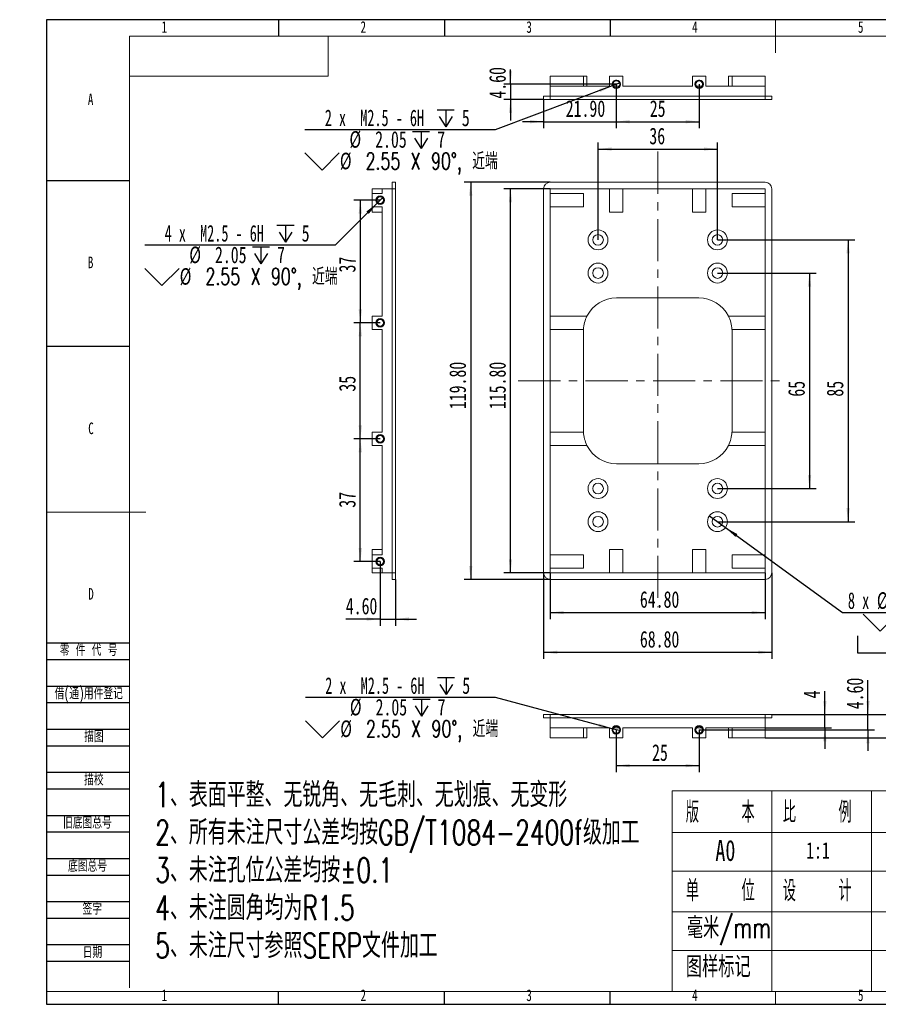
# Model space of a CAD drawing. Header units: millimetres. Extents: x -8 to 916, y -4 to 297.
# Tile 1 of 3: x -8 to 251, y 0 to 297. Entities that reach past the tile are written whole.
import ezdxf

# ---------------------------------------------------------------- set-up
doc = ezdxf.new("R2010")
doc.units = ezdxf.units.MM
doc.linetypes.add('CENTERX2', pattern=[20.32, 12.7, -2.54, 2.54, -2.54])
for name, color, linetype in [('10', 7, 'Continuous'), ('5', 7, 'Continuous'), ('9', 7, 'Continuous')]:
    doc.layers.add(name, color=color, linetype=linetype)
doc.layers.add('中心线层', color=1, linetype='CENTERX2', lineweight=15)
doc.styles.add('SLDTEXTSTYLE0', font='TXT', dxfattribs={"width": 0.7, "bigfont": 'bigfont'})
doc.styles.add('SLDTEXTSTYLE1', font='TXT', dxfattribs={"width": 0.7})
doc.styles.add('SLDTEXTSTYLE2', font='TXT', dxfattribs={"width": 0.614286, "bigfont": 'bigfont'})
doc.styles.add('SLDTEXTSTYLE3', font='TXT', dxfattribs={"width": 0.566667, "bigfont": 'bigfont'})
doc.styles.add('SLDTEXTSTYLE4', font='TXT', dxfattribs={"width": 0.633333})
doc.styles.add('SLDTEXTSTYLE5', font='TXT', dxfattribs={"width": 0.642857})
doc.styles.add('SLDTEXTSTYLE6', font='TXT', dxfattribs={"width": 0.628571})
doc.dimstyles.new('SLDDIMSTYLE0', dxfattribs={"dimtxt": 5, "dimasz": 4.08, "dimexe": 0, "dimexo": 0.0625, "dimgap": 1.25, "dimtad": 2, "dimrnd": 1e-09, "dimzin": 4, "dimdsep": 46, "dimtxsty": 'SLDTEXTSTYLE1', "dimsah": 1, "dimcen": 0.09, "dimadec": 0, "dimazin": 1, "dimtfac": 1, "dimtofl": 0, "dimtmove": 0, "dimatfit": 3, "dimfxl": 0, "dimfrac": 2, "dimtolj": 1, "dimtzin": 12, "dimarcsym": 0})
doc.dimstyles.new('SLDDIMSTYLE1', dxfattribs={"dimtxt": 5, "dimasz": 4.08, "dimexe": 0, "dimexo": 0.0625, "dimgap": 1.25, "dimtad": 2, "dimrnd": 1e-09, "dimzin": 12, "dimdsep": 46, "dimtxsty": 'SLDTEXTSTYLE1', "dimsah": 1, "dimcen": 0.09, "dimadec": 0, "dimazin": 3, "dimtfac": 1, "dimtofl": 0, "dimtmove": 0, "dimatfit": 3, "dimfxl": 0, "dimfrac": 2, "dimtolj": 1, "dimtzin": 12, "dimarcsym": 0})
doc.dimstyles.new('SLDDIMSTYLE2', dxfattribs={"dimtxt": 5, "dimasz": 4.08, "dimexe": 0, "dimexo": 0.0625, "dimgap": 1.25, "dimtad": 0, "dimtih": 1, "dimtoh": 1, "dimrnd": 1e-09, "dimzin": 4, "dimdsep": 46, "dimtxsty": 'SLDTEXTSTYLE1', "dimblk1": 'NONE', "dimsah": 1, "dimcen": 0, "dimadec": 0, "dimazin": 1, "dimtfac": 1, "dimtmove": 0, "dimatfit": 3, "dimldrblk": 'NONE', "dimfxl": 0, "dimfrac": 2, "dimtolj": 1, "dimtzin": 12, "dimarcsym": 0})
doc.dimstyles.new('SLDDIMSTYLE3', dxfattribs={"dimtxt": 5, "dimasz": 4.08, "dimexe": 0, "dimexo": 0.0625, "dimgap": 1.25, "dimtad": 2, "dimrnd": 1e-09, "dimzin": 4, "dimdsep": 46, "dimtxsty": 'SLDTEXTSTYLE1', "dimsah": 1, "dimcen": 0.09, "dimadec": 0, "dimazin": 1, "dimtfac": 1, "dimtmove": 0, "dimatfit": 0, "dimfxl": 0, "dimfrac": 2, "dimtolj": 1, "dimtzin": 12, "dimarcsym": 0})
doc.dimstyles.new('SLDDIMSTYLE4', dxfattribs={"dimtxt": 5, "dimasz": 4.08, "dimexe": 0, "dimexo": 0.0625, "dimgap": 1.25, "dimtad": 0, "dimtih": 1, "dimtoh": 1, "dimdec": 6, "dimrnd": 1e-09, "dimzin": 12, "dimdsep": 46, "dimtxsty": 'SLDTEXTSTYLE1', "dimblk1": 'NONE', "dimsah": 1, "dimcen": 0, "dimadec": 0, "dimazin": 3, "dimtfac": 1, "dimtmove": 0, "dimatfit": 3, "dimldrblk": 'NONE', "dimfxl": 0, "dimfrac": 2, "dimtolj": 1, "dimtzin": 12, "dimarcsym": 0})
doc.dimstyles.new('SLDDIMSTYLE5', dxfattribs={"dimtxt": 5, "dimasz": 4.08, "dimexe": 0, "dimexo": 0.0625, "dimgap": 1.25, "dimtad": 2, "dimrnd": 1e-09, "dimzin": 12, "dimdsep": 46, "dimtxsty": 'SLDTEXTSTYLE1', "dimsah": 1, "dimcen": 0.09, "dimadec": 0, "dimazin": 3, "dimtfac": 1, "dimtmove": 0, "dimatfit": 0, "dimfxl": 0, "dimfrac": 2, "dimtolj": 1, "dimtzin": 12, "dimarcsym": 0})

# ---------------------------------------------------------------- blocks, each defined once
blk = doc.blocks.new('SW_NOTE_0')
at = {"layer": '10', "color": 0, "attachment_point": 1, "style": 'SLDTEXTSTYLE0'}
for s, insert, char_height in [('1\\M+18141\\M+1955C\\M+196CA\\M+195BD\\M+190AE\\M+18141\\M+19DD9锐\\M+18A70\\M+18141\\M+19DD9\\M+196D1\\M+18E68\\M+18141\\M+19DD9划\\M+18DAD\\M+18141\\M+19DD9变\\M+18C60', (0, 9.55), 7.40833), ('2\\M+18141\\M+18F8A\\M+1974C\\M+196A2\\M+1928D\\M+18EDA\\M+190A1\\M+18CF6\\M+18DB7\\M+18BCF\\M+188C2GB/T1084-2400f级\\M+189C1\\M+18D48', (0, -1.83), 7.40833), ('3\\M+18141\\M+196A2\\M+1928D\\M+18D45\\M+188CA\\M+18CF6\\M+18DB7\\M+18BCF\\M+188C2\\M+1817D0.1', (0, -13.21), 7.4083), ('4\\M+18141\\M+196A2\\M+1928D圆\\M+18A70\\M+18BCF为R1.5', (0, -24.58), 7.4083), ('5\\M+18141\\M+196A2\\M+1928D\\M+18EDA\\M+190A1\\M+18E51\\M+18FC6SERP\\M+195B6\\M+18C8F\\M+189C1\\M+18D48', (0, -35.96), 7.4083)]:
    blk.add_mtext(s, dxfattribs=dict(at, insert=insert, char_height=char_height))
blk = doc.blocks.new('_D')
at = {"layer": '10'}
for p, q in [((151.93, 130.18), (151.93, 116.18)), ((216.73, 130.18), (216.73, 116.18)), ((151.93, 118.18), (216.73, 118.18))]:
    blk.add_line(p, q, dxfattribs=at)
for points in [[(151.93, 118.18), (156.01, 117.67), (156.01, 118.68)], [(216.73, 118.18), (212.65, 118.68), (212.65, 117.67)]]:
    blk.add_solid(points, dxfattribs=at)
at = {"layer": '10', "insert": (178.95, 124.62), "char_height": 5, "attachment_point": 1, "style": 'SLDTEXTSTYLE1'}
blk.add_mtext('64.80', dxfattribs=at)
blk = doc.blocks.new('_D_1')
at = {"layer": '10'}
for p, q in [((149.93, 130.18), (149.93, 104.18)), ((218.73, 130.18), (218.73, 104.18)), ((149.93, 106.18), (218.73, 106.18))]:
    blk.add_line(p, q, dxfattribs=at)
for points in [[(149.93, 106.18), (154.01, 105.67), (154.01, 106.68)], [(218.73, 106.18), (214.65, 106.68), (214.65, 105.67)]]:
    blk.add_solid(points, dxfattribs=at)
at = {"layer": '10', "insert": (178.95, 112.62), "char_height": 5, "attachment_point": 1, "style": 'SLDTEXTSTYLE1'}
blk.add_mtext('68.80', dxfattribs=at)
blk = doc.blocks.new('_D_2')
at = {"layer": '10'}
for p, q in [((151.93, 245.98), (137.93, 245.98)), ((139.93, 130.18), (139.93, 245.98)), ((151.93, 130.18), (137.93, 130.18))]:
    blk.add_line(p, q, dxfattribs=at)
for points in [[(139.93, 245.98), (139.43, 241.9), (140.44, 241.9)], [(139.93, 130.18), (140.44, 134.26), (139.43, 134.26)]]:
    blk.add_solid(points, dxfattribs=at)
at = {"layer": '10', "insert": (133.49, 179.53), "char_height": 5, "attachment_point": 1, "rotation": 90, "style": 'SLDTEXTSTYLE1'}
blk.add_mtext('115.80', dxfattribs=at)
blk = doc.blocks.new('_D_3')
at = {"layer": '10'}
for p, q in [((151.93, 247.98), (125.93, 247.98)), ((127.93, 247.98), (127.93, 128.18)), ((151.93, 128.18), (125.93, 128.18))]:
    blk.add_line(p, q, dxfattribs=at)
for points in [[(127.93, 247.98), (127.43, 243.9), (128.44, 243.9)], [(127.93, 128.18), (128.44, 132.26), (127.43, 132.26)]]:
    blk.add_solid(points, dxfattribs=at)
at = {"layer": '10', "insert": (121.49, 179.53), "char_height": 5, "attachment_point": 1, "rotation": 90, "style": 'SLDTEXTSTYLE1'}
blk.add_mtext('119.80', dxfattribs=at)
blk = doc.blocks.new('_D_4')
at = {"layer": '10'}
for p, q in [((166.33, 230.58), (166.33, 259.98)), ((202.33, 230.58), (202.33, 259.98)), ((166.33, 257.98), (202.33, 257.98))]:
    blk.add_line(p, q, dxfattribs=at)
for points in [[(166.33, 257.98), (170.41, 257.47), (170.41, 258.48)], [(202.33, 257.98), (198.25, 258.48), (198.25, 257.47)]]:
    blk.add_solid(points, dxfattribs=at)
at = {"layer": '10', "insert": (181.8, 264.42), "char_height": 5, "attachment_point": 1, "style": 'SLDTEXTSTYLE1'}
blk.add_mtext('36', dxfattribs=at)
blk = doc.blocks.new('_D_5')
at = {"layer": '10'}
for p, q in [((202.33, 220.58), (232.1, 220.58)), ((230.1, 220.58), (230.1, 155.58)), ((202.33, 155.58), (232.1, 155.58))]:
    blk.add_line(p, q, dxfattribs=at)
for points in [[(230.1, 220.58), (229.59, 216.5), (230.61, 216.5)], [(230.1, 155.58), (230.61, 159.66), (229.59, 159.66)]]:
    blk.add_solid(points, dxfattribs=at)
at = {"layer": '10', "insert": (223.66, 183.29), "char_height": 5, "attachment_point": 1, "rotation": 90, "style": 'SLDTEXTSTYLE1'}
blk.add_mtext('65', dxfattribs=at)
blk = doc.blocks.new('_D_6')
at = {"layer": '10'}
for p, q in [((202.33, 230.58), (243.73, 230.58)), ((241.73, 230.58), (241.73, 145.58)), ((202.33, 145.58), (243.73, 145.58))]:
    blk.add_line(p, q, dxfattribs=at)
for points in [[(241.73, 230.58), (241.23, 226.5), (242.24, 226.5)], [(241.73, 145.58), (242.24, 149.66), (241.23, 149.66)]]:
    blk.add_solid(points, dxfattribs=at)
at = {"layer": '10', "insert": (235.29, 183.29), "char_height": 5, "attachment_point": 1, "rotation": 90, "style": 'SLDTEXTSTYLE1'}
blk.add_mtext('85', dxfattribs=at)
blk = doc.blocks.new('SW_SYMBOL_HOLE_SINK')
at = {"layer": '10', "color": 0}
for p, q in [((0, 875), (800, 75)), ((800, 75), (1600, 875))]:
    blk.add_line(p, q, dxfattribs=at)
blk = doc.blocks.new('SW_SYMBOL_HOLE_SPOT')
at = {"layer": '10', "color": 0}
for p, q in [((0, 875), (0, 75)), ((1600, 75), (1600, 875)), ((0, 75), (1600, 75))]:
    blk.add_line(p, q, dxfattribs=at)
blk = doc.blocks.new('SW_SYMBOL_HOLE_DEPTH')
at = {"layer": '10', "color": 0}
for p, q in [((0, 875), (800, 875)), ((100, 555), (400, 75)), ((400, 875), (400, 75)), ((700, 555), (400, 75))]:
    blk.add_line(p, q, dxfattribs=at)
blk = doc.blocks.new('_D_7')
at = {"layer": '10'}
for p, q in [((199.91, 147.34), (204.76, 143.81)), ((204.76, 143.81), (240.07, 118.17)), ((240.07, 118.17), (286.92, 118.17))]:
    blk.add_line(p, q, dxfattribs=at)
blk.add_solid([(204.76, 143.81), (207.76, 141), (208.36, 141.83)], dxfattribs=at)
at = {"layer": '10', "xscale": 0.006445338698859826, "yscale": 0.006445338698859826, "zscale": 0.006445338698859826}
for name, p in [('SW_SYMBOL_HOLE_SINK', (246.25, 112.06)), ('SW_SYMBOL_HOLE_SPOT', (244.55, 105.54)), ('SW_SYMBOL_HOLE_DEPTH', (267.5, 105.54))]:
    blk.add_blockref(name, p, dxfattribs=at)
at = {"layer": '10', "char_height": 5, "attachment_point": 1}
for s, insert, style in [('8 x', (241.66, 124.28), 'SLDTEXTSTYLE4'), ('%%c', (250.41, 124.3), 'SLDTEXTSTYLE1'), ('3.20 \\M+18AAE\\M+19153贯\\M+190FA', (258.16, 124.28), 'SLDTEXTSTYLE0'), ('%%c', (256.77, 117.78), 'SLDTEXTSTYLE1'), ('6 X 90°', (264.52, 117.76), 'SLDTEXTSTYLE5'), ('%%c', (255.06, 111.26), 'SLDTEXTSTYLE1'), ('6', (262.82, 111.24), 'SLDTEXTSTYLE1'), ('0.50', (274.95, 111.24), 'SLDTEXTSTYLE1')]:
    blk.add_mtext(s, dxfattribs=dict(at, insert=insert, style=style))
blk = doc.blocks.new('_NONE')
blk = doc.blocks.new('_D_13')
at = {"layer": '10'}
for p, q in [((247.73, 87.4), (247.73, 97.76)), ((218.73, 87.4), (249.73, 87.4)), ((247.73, 82.8), (247.73, 87.4)), ((196.83, 82.8), (249.73, 82.8)), ((247.73, 82.8), (247.73, 76.45))]:
    blk.add_line(p, q, dxfattribs=at)
for points in [[(247.73, 87.4), (248.24, 91.48), (247.23, 91.48)], [(247.73, 82.8), (247.23, 78.72), (248.24, 78.72)]]:
    blk.add_solid(points, dxfattribs=at)
at = {"layer": '10', "insert": (241.29, 89), "char_height": 5, "attachment_point": 1, "rotation": 90, "style": 'SLDTEXTSTYLE1'}
blk.add_mtext('4.60', dxfattribs=at)
blk = doc.blocks.new('_D_14')
at = {"layer": '10'}
for p, q in [((234.73, 87.4), (234.73, 94.47)), ((218.73, 87.4), (236.73, 87.4)), ((234.73, 83.4), (234.73, 87.4)), ((216.73, 83.4), (236.73, 83.4)), ((234.73, 83.4), (234.73, 77.05))]:
    blk.add_line(p, q, dxfattribs=at)
for points in [[(234.73, 87.4), (235.24, 91.48), (234.23, 91.48)], [(234.73, 83.4), (234.23, 79.32), (235.24, 79.32)]]:
    blk.add_solid(points, dxfattribs=at)
at = {"layer": '10', "insert": (228.29, 92.28), "char_height": 5, "attachment_point": 1, "rotation": 90, "style": 'SLDTEXTSTYLE1'}
blk.add_mtext('4', dxfattribs=at)
blk = doc.blocks.new('_D_15')
at = {"layer": '10'}
for p, q in [((171.83, 82.8), (171.83, 70)), ((196.83, 82.8), (196.83, 70)), ((171.83, 72), (196.83, 72))]:
    blk.add_line(p, q, dxfattribs=at)
for points in [[(171.83, 72), (175.91, 71.49), (175.91, 72.51)], [(196.83, 72), (192.75, 72.51), (192.75, 71.49)]]:
    blk.add_solid(points, dxfattribs=at)
at = {"layer": '10', "insert": (182.62, 78.44), "char_height": 5, "attachment_point": 1, "style": 'SLDTEXTSTYLE1'}
blk.add_mtext('25', dxfattribs=at)
blk = doc.blocks.new('_D_16')
at = {"layer": '10'}
for p, q in [((135.46, 92.53), (78.08, 92.53)), ((170.6, 83.13), (135.46, 92.53)), ((173.06, 82.47), (170.6, 83.13))]:
    blk.add_line(p, q, dxfattribs=at)
blk.add_solid([(170.6, 83.13), (166.79, 84.67), (166.53, 83.69)], dxfattribs=at)
at = {"layer": '10', "xscale": 0.006445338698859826, "yscale": 0.006445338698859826, "zscale": 0.006445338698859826}
for name, p in [('SW_SYMBOL_HOLE_DEPTH', (117.94, 92.94)), ('SW_SYMBOL_HOLE_DEPTH', (110.52, 86.42)), ('SW_SYMBOL_HOLE_SINK', (78.08, 79.9))]:
    blk.add_blockref(name, p, dxfattribs=at)
at = {"layer": '10', "char_height": 5, "attachment_point": 1}
for s, insert, style in [('2 x  M2.5 - 6H', (84.07, 98.65), 'SLDTEXTSTYLE6'), ('5', (125.39, 98.65), 'SLDTEXTSTYLE1'), ('%%c', (91.5, 92.15), 'SLDTEXTSTYLE1'), ('2.05', (99.25, 92.13), 'SLDTEXTSTYLE1'), ('7', (117.96, 92.13), 'SLDTEXTSTYLE1'), ('%%c', (88.6, 85.63), 'SLDTEXTSTYLE1'), ('2.55 X 90\\M+1818B, \\M+18BDF\\M+1925B', (96.36, 85.6), 'SLDTEXTSTYLE0')]:
    blk.add_mtext(s, dxfattribs=dict(at, insert=insert, style=style))
blk = doc.blocks.new('_D_17')
at = {"layer": '10'}
for p, q in [((260.53, 87.4), (260.53, 93.94)), ((218.73, 87.4), (262.53, 87.4)), ((260.53, 87.4), (260.53, 80.4)), ((216.73, 80.4), (262.53, 80.4)), ((260.53, 80.4), (260.53, 74.05))]:
    blk.add_line(p, q, dxfattribs=at)
for points in [[(260.53, 87.4), (261.04, 91.48), (260.02, 91.48)], [(260.53, 80.4), (260.02, 76.32), (261.04, 76.32)]]:
    blk.add_solid(points, dxfattribs=at)
at = {"layer": '10', "insert": (254.08, 91.75), "char_height": 5, "attachment_point": 1, "rotation": 90, "style": 'SLDTEXTSTYLE1'}
blk.add_mtext('7', dxfattribs=at)
blk = doc.blocks.new('_D_18')
at = {"layer": '10'}
for p, q in [((170.64, 277.07), (135.34, 263.79)), ((173.03, 277.97), (170.64, 277.07)), ((135.34, 263.79), (77.96, 263.79))]:
    blk.add_line(p, q, dxfattribs=at)
blk.add_solid([(170.64, 277.07), (166.64, 276.11), (167, 275.16)], dxfattribs=at)
at = {"layer": '10', "xscale": 0.006445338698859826, "yscale": 0.006445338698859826, "zscale": 0.006445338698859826}
for name, p in [('SW_SYMBOL_HOLE_DEPTH', (117.82, 264.2)), ('SW_SYMBOL_HOLE_DEPTH', (110.39, 257.68)), ('SW_SYMBOL_HOLE_SINK', (77.96, 251.16))]:
    blk.add_blockref(name, p, dxfattribs=at)
at = {"layer": '10', "char_height": 5, "attachment_point": 1}
for s, insert, style in [('2 x  M2.5 - 6H', (83.94, 269.9), 'SLDTEXTSTYLE6'), ('5', (125.26, 269.9), 'SLDTEXTSTYLE1'), ('%%c', (91.37, 263.4), 'SLDTEXTSTYLE1'), ('2.05', (99.12, 263.38), 'SLDTEXTSTYLE1'), ('7', (117.84, 263.38), 'SLDTEXTSTYLE1'), ('%%c', (88.48, 256.88), 'SLDTEXTSTYLE1'), ('2.55 X 90\\M+1818B, \\M+18BDF\\M+1925B', (96.23, 256.86), 'SLDTEXTSTYLE0')]:
    blk.add_mtext(s, dxfattribs=dict(at, insert=insert, style=style))
blk = doc.blocks.new('_D_19')
at = {"layer": '10'}
for p, q in [((139.93, 277.52), (139.93, 281.95)), ((171.83, 277.52), (137.93, 277.52)), ((139.93, 277.52), (139.93, 272.92)), ((149.93, 272.92), (137.93, 272.92)), ((139.93, 272.92), (139.93, 266.57))]:
    blk.add_line(p, q, dxfattribs=at)
for points in [[(139.93, 277.52), (140.44, 281.6), (139.43, 281.6)], [(139.93, 272.92), (139.43, 268.84), (140.44, 268.84)]]:
    blk.add_solid(points, dxfattribs=at)
at = {"layer": '10', "insert": (133.49, 273.19), "char_height": 5, "attachment_point": 1, "rotation": 90, "style": 'SLDTEXTSTYLE1'}
blk.add_mtext('4.60', dxfattribs=at)
blk = doc.blocks.new('_D_20')
at = {"layer": '10'}
for p, q in [((171.83, 277.52), (171.83, 264.24)), ((196.83, 277.52), (196.83, 264.24)), ((171.83, 266.24), (196.83, 266.24))]:
    blk.add_line(p, q, dxfattribs=at)
for points in [[(171.83, 266.24), (175.91, 265.73), (175.91, 266.75)], [(196.83, 266.24), (192.75, 266.75), (192.75, 265.73)]]:
    blk.add_solid(points, dxfattribs=at)
at = {"layer": '10', "insert": (181.93, 272.69), "char_height": 5, "attachment_point": 1, "style": 'SLDTEXTSTYLE1'}
blk.add_mtext('25', dxfattribs=at)
blk = doc.blocks.new('_D_21')
at = {"layer": '10'}
for p, q in [((171.83, 277.52), (171.83, 264.24)), ((149.93, 272.92), (149.93, 264.24)), ((149.93, 266.24), (143.58, 266.24)), ((149.93, 266.24), (171.83, 266.24)), ((171.83, 266.24), (178.18, 266.24))]:
    blk.add_line(p, q, dxfattribs=at)
for points in [[(149.93, 266.24), (145.85, 266.75), (145.85, 265.73)], [(171.83, 266.24), (175.91, 265.73), (175.91, 266.75)]]:
    blk.add_solid(points, dxfattribs=at)
at = {"layer": '10', "insert": (156.59, 272.69), "char_height": 5, "attachment_point": 1, "style": 'SLDTEXTSTYLE1'}
blk.add_mtext('21.90', dxfattribs=at)
blk = doc.blocks.new('_D_22')
at = {"layer": '10'}
for p, q in [((99.74, 241.67), (87.05, 228.97)), ((101.54, 243.48), (99.74, 241.67)), ((87.05, 228.97), (29.67, 228.97))]:
    blk.add_line(p, q, dxfattribs=at)
blk.add_solid([(99.74, 241.67), (96.5, 239.15), (97.21, 238.43)], dxfattribs=at)
at = {"layer": '10', "xscale": 0.006445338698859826, "yscale": 0.006445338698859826, "zscale": 0.006445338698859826}
for name, p in [('SW_SYMBOL_HOLE_DEPTH', (69.52, 229.38)), ('SW_SYMBOL_HOLE_DEPTH', (62.1, 222.86)), ('SW_SYMBOL_HOLE_SINK', (29.67, 216.34))]:
    blk.add_blockref(name, p, dxfattribs=at)
at = {"layer": '10', "char_height": 5, "attachment_point": 1}
for s, insert, style in [('4 x  M2.5 - 6H', (35.65, 235.08), 'SLDTEXTSTYLE6'), ('5', (76.97, 235.08), 'SLDTEXTSTYLE1'), ('%%c', (43.08, 228.58), 'SLDTEXTSTYLE1'), ('2.05', (50.83, 228.56), 'SLDTEXTSTYLE1'), ('7', (69.55, 228.56), 'SLDTEXTSTYLE1'), ('%%c', (40.18, 222.06), 'SLDTEXTSTYLE1'), ('2.55 X 90\\M+1818B, \\M+18BDF\\M+1925B', (47.94, 222.04), 'SLDTEXTSTYLE0')]:
    blk.add_mtext(s, dxfattribs=dict(at, insert=insert, style=style))
blk = doc.blocks.new('_D_23')
at = {"layer": '10'}
for p, q in [((100.64, 242.58), (92.65, 242.58)), ((94.65, 242.58), (94.65, 205.58)), ((100.64, 205.58), (92.65, 205.58))]:
    blk.add_line(p, q, dxfattribs=at)
for points in [[(94.65, 242.58), (94.14, 238.5), (95.16, 238.5)], [(94.65, 205.58), (95.16, 209.66), (94.14, 209.66)]]:
    blk.add_solid(points, dxfattribs=at)
at = {"layer": '10', "insert": (88.2, 220.74), "char_height": 5, "attachment_point": 1, "rotation": 90, "style": 'SLDTEXTSTYLE1'}
blk.add_mtext('37', dxfattribs=at)
blk = doc.blocks.new('_D_24')
at = {"layer": '10'}
for p, q in [((100.64, 205.58), (92.65, 205.58)), ((94.65, 170.58), (94.65, 205.58)), ((100.64, 170.58), (92.65, 170.58))]:
    blk.add_line(p, q, dxfattribs=at)
for points in [[(94.65, 205.58), (94.14, 201.5), (95.16, 201.5)], [(94.65, 170.58), (95.16, 174.66), (94.14, 174.66)]]:
    blk.add_solid(points, dxfattribs=at)
at = {"layer": '10', "insert": (88.2, 184.81), "char_height": 5, "attachment_point": 1, "rotation": 90, "style": 'SLDTEXTSTYLE1'}
blk.add_mtext('35', dxfattribs=at)
blk = doc.blocks.new('_D_25')
at = {"layer": '10'}
for p, q in [((100.64, 170.58), (92.65, 170.58)), ((94.65, 133.58), (94.65, 170.58)), ((100.64, 133.58), (92.65, 133.58))]:
    blk.add_line(p, q, dxfattribs=at)
for points in [[(94.65, 170.58), (94.14, 166.5), (95.16, 166.5)], [(94.65, 133.58), (95.16, 137.66), (94.14, 137.66)]]:
    blk.add_solid(points, dxfattribs=at)
at = {"layer": '10', "insert": (88.2, 149.79), "char_height": 5, "attachment_point": 1, "rotation": 90, "style": 'SLDTEXTSTYLE1'}
blk.add_mtext('37', dxfattribs=at)
blk = doc.blocks.new('_D_26')
at = {"layer": '10'}
for p, q in [((100.64, 133.58), (100.64, 114.2)), ((105.24, 128.18), (105.24, 114.2)), ((100.64, 116.2), (90.27, 116.2)), ((100.64, 116.2), (105.24, 116.2)), ((105.24, 116.2), (111.59, 116.2))]:
    blk.add_line(p, q, dxfattribs=at)
for points in [[(100.64, 116.2), (96.56, 116.71), (96.56, 115.69)], [(105.24, 116.2), (109.32, 115.69), (109.32, 116.71)]]:
    blk.add_solid(points, dxfattribs=at)
at = {"layer": '10', "insert": (90.27, 122.64), "char_height": 5, "attachment_point": 1, "style": 'SLDTEXTSTYLE1'}
blk.add_mtext('4.60', dxfattribs=at)

msp = doc.modelspace()

# ---------------------------------------------------------------- linework, layer by layer
at = {"color": 7, "linetype": 'Continuous', "lineweight": 15}
for p, q in [((151.9333752, 279.9162658), (161.9333806, 279.9162658)), ((151.9333752, 279.9162658), (151.9333752, 276.9162658)), ((161.9333806, 279.9162658), (161.9333806, 276.9162658)), ((161.9333806, 279.9162658), (163.0030902, 279.9162658)), ((163.0030902, 276.9162658), (163.0030902, 279.9162658)), ((169.8333802, 279.9162658), (169.8333802, 276.9162658)), ((169.8333802, 279.9162658), (173.8333734, 279.9162658)), ((173.8333734, 279.9162658), (173.8333734, 276.9162658)), ((194.8333862, 279.9162658), (194.8333862, 276.9162658)), ((194.8333862, 279.9162658), (198.8333794, 279.9162658)), ((198.8333794, 279.9162658), (198.8333794, 276.9162658)), ((205.6636693, 279.9162658), (205.6636693, 276.9162658)), ((205.6636693, 279.9162658), (206.733379, 279.9162658)), ((206.733379, 279.9162658), (206.733379, 276.9162658)), ((206.733379, 279.9162658), (216.7333843, 279.9162658)), ((216.7333843, 279.9162658), (216.7333843, 276.9162658)), ((151.9333752, 273.9162657), (151.9333752, 276.9162658)), ((169.8333802, 276.9162658), (151.9333752, 276.9162658)), ((172.664422, 276.9162658), (171.0023465, 276.9162658)), ((194.8333862, 276.9162658), (173.8333734, 276.9162658)), ((197.6644131, 276.9162658), (196.0023376, 276.9162658)), ((216.7333843, 276.9162658), (198.8333794, 276.9162658)), ((216.7333843, 273.9162657), (216.7333843, 276.9162658)), ((149.9333861, 272.9162656), (149.9333861, 273.9162657)), ((149.9333861, 273.9162657), (151.9333752, 273.9162657)), ((151.9333752, 273.9162657), (151.9333752, 272.9162656)), ((216.7333843, 273.9162657), (151.9333752, 273.9162657)), ((216.7333843, 272.9162656), (216.7333843, 273.9162657)), ((216.7333843, 273.9162657), (218.7333735, 273.9162657)), ((218.7333735, 273.9162657), (218.7333735, 272.9162656)), ((151.9333752, 272.9162656), (149.9333861, 272.9162656)), ((151.9333752, 272.9162656), (216.7333843, 272.9162656)), ((218.7333735, 272.9162656), (216.7333843, 272.9162656)), ((104.2411195, 245.9750236), (104.2411195, 247.9750276)), ((104.2411195, 247.9750276), (105.2411196, 247.9750276)), ((105.2411196, 247.9750276), (105.2411196, 245.9750236)), ((151.9333752, 247.9750276), (216.7333843, 247.9750276)), ((98.2411193, 244.5750297), (98.2411193, 245.9750236)), ((98.2411193, 245.9750236), (101.2411194, 245.9750236)), ((98.2411193, 240.5750216), (98.2411193, 244.5750297)), ((98.2411193, 244.5750297), (101.2411194, 244.5750297)), ((101.2411194, 244.5750297), (101.2411194, 245.9750236)), ((104.2411195, 245.9750236), (101.2411194, 245.9750236)), ((105.2411196, 245.9750236), (104.2411195, 245.9750236)), ((104.2411195, 245.9750236), (104.2411195, 130.1750154)), ((105.2411196, 130.1750154), (105.2411196, 245.9750236)), ((149.9333861, 130.1750154), (149.9333861, 245.9750236)), ((151.9333752, 245.9750236), (169.8333802, 245.9750236)), ((151.9333752, 245.9750236), (151.9333752, 244.5750297)), ((161.9333806, 244.5750297), (151.9333752, 244.5750297)), ((151.9333752, 244.5750297), (151.9333752, 240.5750216)), ((161.9333806, 240.5750216), (161.9333806, 244.5750297)), ((169.8333802, 245.9750236), (169.8333802, 238.9750243)), ((173.8333734, 245.9750236), (169.8333802, 245.9750236)), ((173.8333734, 238.9750243), (173.8333734, 245.9750236)), ((173.8333734, 245.9750236), (194.8333862, 245.9750236)), ((194.8333862, 245.9750236), (194.8333862, 238.9750243)), ((198.8333794, 245.9750236), (194.8333862, 245.9750236)), ((198.8333794, 238.9750243), (198.8333794, 245.9750236)), ((198.8333794, 245.9750236), (216.7333843, 245.9750236)), ((206.733379, 244.5750297), (206.733379, 240.5750216)), ((216.7333843, 244.5750297), (206.733379, 244.5750297)), ((216.7333843, 244.5750297), (216.7333843, 245.9750236)), ((216.7333843, 240.5750216), (216.7333843, 244.5750297)), ((218.7333735, 245.9750236), (218.7333735, 130.1750154)), ((98.2411193, 240.5750216), (101.2411194, 240.5750216)), ((98.2411193, 238.9750243), (98.2411193, 240.5750216)), ((101.2411194, 207.5750143), (101.2411194, 240.5750216)), ((151.9333752, 240.5750216), (161.9333806, 240.5750216)), ((151.9333752, 240.5750216), (151.9333752, 207.5750143)), ((206.733379, 240.5750216), (216.7333843, 240.5750216)), ((216.7333843, 207.5750143), (216.7333843, 240.5750216)), ((98.2411193, 238.9750243), (101.2411194, 238.9750243)), ((169.8333802, 238.9750243), (173.8333734, 238.9750243)), ((194.8333862, 238.9750243), (198.8333794, 238.9750243)), ((196.7333736, 213.075018), (171.9333859, 213.075018)), ((98.2411193, 203.5750211), (98.2411193, 207.5750143)), ((98.2411193, 207.5750143), (101.2411194, 207.5750143)), ((163.0030902, 207.5750143), (151.9333752, 207.5750143)), ((151.9333752, 207.5750143), (151.9333752, 203.5750211)), ((216.7333843, 207.5750143), (205.6636693, 207.5750143)), ((216.7333843, 203.5750211), (216.7333843, 207.5750143)), ((98.2411193, 203.5750211), (101.2411194, 203.5750211)), ((101.2411194, 172.5750179), (101.2411194, 203.5750211)), ((151.9333752, 203.5750211), (161.9458827, 203.5750211)), ((151.9333752, 203.5750211), (151.9333752, 172.5750179)), ((161.9333806, 203.0750127), (161.9333806, 173.0750264)), ((206.7208769, 203.5750211), (216.7333843, 203.5750211)), ((206.733379, 173.0750264), (206.733379, 203.0750127)), ((216.7333843, 172.5750179), (216.7333843, 203.5750211)), ((98.2411193, 168.5750247), (98.2411193, 172.5750179)), ((98.2411193, 172.5750179), (101.2411194, 172.5750179)), ((161.9458827, 172.5750179), (151.9333752, 172.5750179)), ((151.9333752, 172.5750179), (151.9333752, 168.5750247)), ((216.7333843, 172.5750179), (206.7208769, 172.5750179)), ((216.7333843, 168.5750247), (216.7333843, 172.5750179)), ((98.2411193, 168.5750247), (101.2411194, 168.5750247)), ((101.2411194, 135.5750174), (101.2411194, 168.5750247)), ((151.9333752, 168.5750247), (163.0030902, 168.5750247)), ((151.9333752, 168.5750247), (151.9333752, 135.5750174)), ((205.6636693, 168.5750247), (216.7333843, 168.5750247)), ((216.7333843, 135.5750174), (216.7333843, 168.5750247)), ((171.9333859, 163.075021), (196.7333736, 163.075021)), ((98.2411193, 135.5750174), (98.2411193, 137.1750147)), ((98.2411193, 137.1750147), (101.2411194, 137.1750147)), ((169.8333802, 137.1750147), (169.8333802, 130.1750154)), ((173.8333734, 137.1750147), (169.8333802, 137.1750147)), ((173.8333734, 130.1750154), (173.8333734, 137.1750147)), ((194.8333862, 137.1750147), (194.8333862, 130.1750154)), ((198.8333794, 137.1750147), (194.8333862, 137.1750147)), ((198.8333794, 130.1750154), (198.8333794, 137.1750147)), ((98.2411193, 131.5750242), (98.2411193, 135.5750174)), ((98.2411193, 135.5750174), (101.2411194, 135.5750174)), ((161.9333806, 135.5750174), (151.9333752, 135.5750174)), ((151.9333752, 135.5750174), (151.9333752, 131.5750242)), ((161.9333806, 131.5750242), (161.9333806, 135.5750174)), ((206.733379, 135.5750174), (206.733379, 131.5750242)), ((216.7333843, 135.5750174), (206.733379, 135.5750174)), ((216.7333843, 131.5750242), (216.7333843, 135.5750174)), ((98.2411193, 131.5750242), (101.2411194, 131.5750242)), ((98.2411193, 130.1750154), (98.2411193, 131.5750242)), ((101.2411194, 130.1750154), (101.2411194, 131.5750242)), ((151.9333752, 131.5750242), (161.9333806, 131.5750242)), ((151.9333752, 131.5750242), (151.9333752, 130.1750154)), ((206.733379, 131.5750242), (216.7333843, 131.5750242)), ((216.7333843, 130.1750154), (216.7333843, 131.5750242)), ((98.2411193, 130.1750154), (101.2411194, 130.1750154)), ((104.2411195, 130.1750154), (101.2411194, 130.1750154)), ((104.2411195, 130.1750154), (105.2411196, 130.1750154)), ((104.2411195, 128.1750263), (104.2411195, 130.1750154)), ((105.2411196, 128.1750263), (104.2411195, 128.1750263)), ((105.2411196, 130.1750154), (105.2411196, 128.1750263)), ((169.8333802, 130.1750154), (151.9333752, 130.1750154)), ((216.7333843, 128.1750263), (151.9333752, 128.1750263)), ((169.8333802, 130.1750154), (173.8333734, 130.1750154)), ((194.8333862, 130.1750154), (173.8333734, 130.1750154)), ((194.8333862, 130.1750154), (198.8333794, 130.1750154)), ((216.7333843, 130.1750154), (198.8333794, 130.1750154)), ((149.9333861, 86.3958509), (149.9333861, 87.3958509)), ((149.9333861, 87.3958509), (151.9333752, 87.3958509)), ((151.9333752, 86.3958509), (149.9333861, 86.3958509)), ((151.9333752, 87.3958509), (151.9333752, 86.3958509)), ((216.7333843, 87.3958509), (151.9333752, 87.3958509)), ((151.9333752, 86.3958509), (216.7333843, 86.3958509)), ((151.9333752, 86.3958509), (151.9333752, 83.3958507)), ((216.7333843, 86.3958509), (216.7333843, 87.3958509)), ((216.7333843, 87.3958509), (218.7333735, 87.3958509)), ((218.7333735, 86.3958509), (216.7333843, 86.3958509)), ((216.7333843, 86.3958509), (216.7333843, 83.3958507)), ((218.7333735, 87.3958509), (218.7333735, 86.3958509)), ((151.9333752, 83.3958507), (169.8333802, 83.3958507)), ((151.9333752, 80.3958507), (151.9333752, 83.3958507)), ((161.9333806, 80.3958507), (161.9333806, 83.3958507)), ((163.0030902, 80.3958507), (163.0030902, 83.3958507)), ((169.8333802, 80.3958507), (169.8333802, 83.3958507)), ((171.0023465, 83.3958507), (172.664422, 83.3958507)), ((173.8333734, 83.3958507), (194.8333862, 83.3958507)), ((173.8333734, 80.3958507), (173.8333734, 83.3958507)), ((194.8333862, 80.3958507), (194.8333862, 83.3958507)), ((196.0023376, 83.3958507), (197.6644131, 83.3958507)), ((198.8333794, 83.3958507), (216.7333843, 83.3958507)), ((198.8333794, 80.3958507), (198.8333794, 83.3958507)), ((205.6636693, 83.3958507), (205.6636693, 80.3958507)), ((206.733379, 80.3958507), (206.733379, 83.3958507)), ((216.7333843, 80.3958507), (216.7333843, 83.3958507)), ((161.9333806, 80.3958507), (151.9333752, 80.3958507)), ((163.0030902, 80.3958507), (161.9333806, 80.3958507)), ((173.8333734, 80.3958507), (169.8333802, 80.3958507)), ((198.8333794, 80.3958507), (194.8333862, 80.3958507)), ((206.733379, 80.3958507), (205.6636693, 80.3958507)), ((216.7333843, 80.3958507), (206.733379, 80.3958507))]:
    msp.add_line(p, q, dxfattribs=at)
for centre, radius in [((171.8333801, 277.5162656), 1.275), ((171.8333801, 277.5162656), 1.025), ((196.8333801, 277.5162656), 1.275), ((196.8333801, 277.5162656), 1.025), ((100.6411196, 242.5750192), 1.275), ((100.6411196, 242.5750192), 1.025), ((166.3333801, 230.5750192), 3), ((166.3333801, 230.5750192), 1.6), ((202.3333801, 230.5750192), 3), ((202.3333801, 230.5750192), 1.6), ((166.3333801, 220.5750192), 3), ((202.3333801, 220.5750192), 3), ((166.3333801, 220.5750192), 1.6), ((202.3333801, 220.5750192), 1.6), ((100.6411196, 205.5750192), 1.275), ((100.6411196, 205.5750192), 1.025), ((100.6411196, 170.5750192), 1.275), ((100.6411196, 170.5750192), 1.025), ((166.3333801, 155.5750192), 3), ((202.3333801, 155.5750192), 3), ((166.3333801, 155.5750192), 1.6), ((202.3333801, 155.5750192), 1.6), ((166.3333801, 145.5750192), 3), ((202.3333801, 145.5750192), 3), ((166.3333801, 145.5750192), 1.6), ((202.3333801, 145.5750192), 1.6), ((100.6411196, 133.5750192), 1.275), ((100.6411196, 133.5750192), 1.025), ((171.8333801, 82.7958509), 1.275), ((171.8333801, 82.7958509), 1.025), ((196.8333801, 82.7958509), 1.275), ((196.8333801, 82.7958509), 1.025)]:
    msp.add_circle(centre, radius, dxfattribs=at)
at = {"color": 7, "linetype": 'Continuous', "lineweight": 0}
for centre in [(171.8333801, 277.5162656), (196.8333801, 277.5162656), (100.6411196, 242.5750192), (100.6411196, 205.5750192), (100.6411196, 170.5750192), (100.6411196, 133.5750192), (171.8333801, 82.7958509), (196.8333801, 82.7958509)]:
    msp.add_arc(centre, 1.25, 255, 195, dxfattribs=at)
at = {"color": 7, "linetype": 'Continuous', "lineweight": 15}
for centre, radius, start, end in [((151.9333801, 245.9750192), 2, 90, 180), ((216.7333801, 245.9750192), 2, 0, 90), ((171.9333801, 203.0750192), 10, 90, 153.25631605), ((196.7333801, 203.0750192), 10, 26.74368395, 90), ((171.9333801, 203.0750192), 10, 153.25631605, 177.134016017), ((196.7333801, 203.0750192), 10, 2.865983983, 26.74368395), ((171.9333801, 203.0750192), 10, 177.134016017, 180), ((196.7333801, 203.0750192), 10, 0, 2.865983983), ((171.9333801, 173.0750192), 10, 180, 182.865983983), ((171.9333801, 173.0750192), 10, 182.865983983, 206.74368395), ((196.7333801, 173.0750192), 10, 333.25631605, 357.134016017), ((196.7333801, 173.0750192), 10, 357.134016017, 0), ((171.9333801, 173.0750192), 10, 206.74368395, 270), ((196.7333801, 173.0750192), 10, 270, 333.25631605), ((151.9333801, 130.1750192), 2, 180, 270), ((216.7333801, 130.1750192), 2, 270, 0)]:
    msp.add_arc(centre, radius, start, end, dxfattribs=at)
at = {"layer": '10', "color": 7}
for p, q in [((0, 109), (25, 109)), ((0, 104), (25, 104)), ((0, 96), (25, 96)), ((0, 91), (25, 91)), ((0, 83), (25, 83)), ((0, 78), (25, 78)), ((0, 70), (25, 70)), ((0, 65), (25, 65)), ((0, 57), (25, 57)), ((0, 52), (25, 52)), ((0, 44), (25, 44)), ((0, 39), (25, 39)), ((0, 31), (25, 31)), ((0, 26), (25, 26)), ((0, 18), (25, 18)), ((0, 13), (25, 13))]:
    msp.add_line(p, q, dxfattribs=at)
at = {"layer": '10', "lineweight": 15}
for p, q in [((188.6785455, 64.4299422), (188.6785455, 3.8961968)), ((188.6785455, 64.4299422), (415, 64.4299422)), ((218.7130609, 64.4299422), (218.7130609, 3.8961968)), ((248.8248044, 64.4299422), (248.8248044, 3.8961968)), ((188.6785455, 51.8098558), (415, 51.8098558)), ((188.6785455, 40.1923342), (415, 40.1923342)), ((188.6785455, 27.931775), (415, 27.931775)), ((188.6785455, 16.2097292), (415, 16.2097292))]:
    msp.add_line(p, q, dxfattribs=at)
at = {"layer": '5'}
for p, q in [((70, 297), (70, 292)), ((120, 297), (120, 292)), ((170, 297), (170, 292)), ((0, 248.5), (25, 248.5)), ((0, 198.5), (25, 198.5)), ((70, 0), (70, 3.8961968)), ((120, 0), (120, 3.8961968)), ((170, 0), (170, 3.8961968))]:
    msp.add_line(p, q, dxfattribs=at)
at = {"layer": '5', "lineweight": 15}
for p, q in [((219.8705406, 297), (219.8705406, 287)), ((0, 148.5), (30, 148.5)), ((219.8705406, 0), (219.8705406, 3.8961968))]:
    msp.add_line(p, q, dxfattribs=at)
at = {"layer": '5', "color": 7, "lineweight": 15}
for p, q in [((415, 292), (25, 292)), ((25, 292), (25, 5)), ((85, 280), (85, 292)), ((25, 280), (85, 280)), ((0, 3.8961968), (415, 3.8961968))]:
    msp.add_line(p, q, dxfattribs=at)
at = {"layer": '9', "color": 7}
for p, q in [((420, 297), (0, 297)), ((0, 297), (0, 0)), ((0, 0), (420, 0))]:
    msp.add_line(p, q, dxfattribs=at)
at = {"layer": '中心线层'}
for p, q in [((184.3333801, 257.199795), (184.3333801, 119.8435093)), ((142.2734779, 188.0750192), (222.597045, 188.0750192))]:
    msp.add_line(p, q, dxfattribs=at)

# ---------------------------------------------------------------- block references
at = {"layer": '10'}
msp.add_blockref('SW_NOTE_0', (32.8050681, 57.3718725), dxfattribs=at)

# ---------------------------------------------------------------- texts
for s, insert, char_height, attachment_point, style in [('1', (35.5444444, 296.5426708), 3.5, 2, 'SLDTEXTSTYLE1'), ('2', (95.5444444, 296.5426708), 3.5, 2, 'SLDTEXTSTYLE1'), ('3', (145.5444444, 296.5426708), 3.5, 2, 'SLDTEXTSTYLE1'), ('4', (195.5444444, 296.5426708), 3.5, 2, 'SLDTEXTSTYLE1'), ('5', (245.5444444, 296.5426708), 3.5, 2, 'SLDTEXTSTYLE1'), ('A', (13.3203125, 274.7364279), 3.5, 2, 'SLDTEXTSTYLE1'), ('B', (13.3203125, 225.5426708), 3.5, 2, 'SLDTEXTSTYLE1'), ('C', (13.4272569, 175.4864279), 3.5, 2, 'SLDTEXTSTYLE1'), ('D', (13.4296875, 125.5426708), 3.5, 2, 'SLDTEXTSTYLE1'), ('\\M+194C5    \\M+1967B', (192.8072974, 61.1570778), 6.35, 1, 'SLDTEXTSTYLE3'), ('\\M+194E4    \\M+197E1', (222.0613884, 61.1570778), 6.35, 1, 'SLDTEXTSTYLE3'), ('A0', (201.703177, 49.583033), 6.35, 1, 'SLDTEXTSTYLE1'), ('1:1', (229.0848219, 48.9353999), 5, 1, 'SLDTEXTSTYLE1'), ('单    \\M+188CA', (192.8190563, 37.4510545), 6.35, 1, 'SLDTEXTSTYLE3'), ('设    计', (222.0613884, 37.4510545), 6.35, 1, 'SLDTEXTSTYLE3'), ('\\M+19F7C\\M+195C4/mm', (193.1295497, 26.2771805), 6.35, 1, 'SLDTEXTSTYLE0'), ('图样标记', (192.8072974, 14.4869713), 6.35, 1, 'SLDTEXTSTYLE0'), ('1', (35.5444444, 4.4864279), 3.5, 2, 'SLDTEXTSTYLE1'), ('2', (95.5444444, 4.4864279), 3.5, 2, 'SLDTEXTSTYLE1'), ('3', (145.5444444, 4.4864279), 3.5, 2, 'SLDTEXTSTYLE1'), ('4', (195.5444444, 4.4864279), 3.5, 2, 'SLDTEXTSTYLE1'), ('5', (245.5444444, 4.4864279), 3.5, 2, 'SLDTEXTSTYLE1')]:
    msp.add_mtext(s, dxfattribs=dict(at, insert=insert, char_height=char_height, attachment_point=attachment_point, style=style))
at = {"layer": '10', "color": 7, "char_height": 3.5}
for s, insert, attachment_point, style in [('\\M+197EB \\M+18C8F \\M+191E3 \\M+18D86', (4.0231243, 108.594753), 1, 'SLDTEXTSTYLE2'), ('\\M+18ED8(\\M+192CA)\\M+19770\\M+18C8F\\M+1936F记', (2.473749, 95.4991764), 1, 'SLDTEXTSTYLE0'), ('\\M+19560图', (14.3302084, 82.5525317), 2, 'SLDTEXTSTYLE0'), ('\\M+19560\\M+18D5A', (14.2976996, 69.5170574), 2, 'SLDTEXTSTYLE0'), ('\\M+18B8C\\M+192EA图总\\M+18D86', (4.9999997, 56.4875164), 1, 'SLDTEXTSTYLE0'), ('\\M+192EA图总\\M+18D86', (6.4999999, 43.4863381), 1, 'SLDTEXTSTYLE0'), ('签\\M+18E9A', (13.8038671, 30.5369014), 2, 'SLDTEXTSTYLE0'), ('\\M+193FA\\M+18AFA', (13.8810374, 17.4367573), 2, 'SLDTEXTSTYLE0')]:
    msp.add_mtext(s, dxfattribs=dict(at, insert=insert, attachment_point=attachment_point, style=style))

# ---------------------------------------------------------------- dimensions: what is measured, and where the dimension line sits
at = {"layer": '10'}
for base, p1, p2, dimstyle, picture, middle in [((139.9333801, 272.9162656), (171.8333801, 277.5162656), (149.9333801, 272.9162656), 'SLDDIMSTYLE3', '_D_19', (139.9333801, 277.5671047)), ((127.9333801, 128.1750192), (151.9333801, 247.9750192), (151.9333801, 128.1750192), 'SLDDIMSTYLE0', '_D_3', (127.9333801, 186.0990692)), ((139.9333801, 245.9750192), (151.9333801, 130.1750192), (151.9333801, 245.9750192), 'SLDDIMSTYLE0', '_D_2', (139.9333801, 186.1043137)), ((94.6483784, 205.5750192), (100.6411196, 242.5750192), (100.6411196, 205.5750192), 'SLDDIMSTYLE1', '_D_23', (94.6483784, 222.9330605)), ((241.7333801, 145.5750192), (202.3333801, 230.5750192), (202.3333801, 145.5750192), 'SLDDIMSTYLE1', '_D_6', (241.7333801, 185.4856448)), ((230.1012065, 155.5750192), (202.3333801, 220.5750192), (202.3333801, 155.5750192), 'SLDDIMSTYLE1', '_D_5', (230.1012065, 185.4856448)), ((94.6483784, 205.5750192), (100.6411196, 170.5750192), (100.6411196, 205.5750192), 'SLDDIMSTYLE1', '_D_24', (94.6483784, 187.0078056)), ((94.6483784, 170.5750192), (100.6411196, 133.5750192), (100.6411196, 170.5750192), 'SLDDIMSTYLE1', '_D_25', (94.6483784, 151.9851953)), ((247.7333801, 87.3958509), (196.8333801, 82.7958509), (218.7333801, 87.3958509), 'SLDDIMSTYLE3', '_D_13', (247.7333801, 93.3771342)), ((234.7333801, 87.3958509), (216.7333801, 83.3958509), (218.7333801, 87.3958509), 'SLDDIMSTYLE5', '_D_14', (234.7333801, 93.3771342)), ((260.5270245, 80.3958509), (218.7333801, 87.3958509), (216.7333801, 80.3958509), 'SLDDIMSTYLE5', '_D_17', (260.5270245, 92.8441539))]:
    dim = msp.add_linear_dim(base=base, p1=p1, p2=p2, angle=90, dimstyle=dimstyle, dxfattribs=at)
    dim.commit()
    dim.dimension.update_dxf_attribs({"geometry": picture, "text_midpoint": middle, "dimtype": 160})
for p1, p2, text, picture, middle in [((173.0268, 277.9650127), (170.6399602, 277.0675185), '2 x  M2.5 - 6H {\\fGDT;x} 5\\P%%c 2.05 {\\fGDT;x} 7\\P{\\fGDT;w}%%c 2.55 X 90°, 近端', '_D_18', (105.8537817, 260.1986489)), ((101.5424772, 243.4767838), (99.739762, 241.6732546), '4 x  M2.5 - 6H {\\fGDT;x} 5\\P%%c 2.05 {\\fGDT;x} 7\\P{\\fGDT;w}%%c 2.55 X 90°, 近端', '_D_22', (57.5618246, 225.3788712)), ((173.0649875, 82.4660506), (170.6017727, 83.1256512), '2 x  M2.5 - 6H {\\fGDT;x} 5\\P%%c 2.05 {\\fGDT;x} 7\\P{\\fGDT;w}%%c 2.55 X 90°, 近端', '_D_16', (105.980105, 88.9402985))]:
    dim = msp.add_diameter_dim_2p(p1=p1, p2=p2, text=text, dimstyle='SLDDIMSTYLE4', override={"dimpost": '<>'}, dxfattribs=at)
    dim.commit()
    dim.dimension.update_dxf_attribs({"geometry": picture, "text_midpoint": middle, "dimtype": 163})
for base, p1, p2, dimstyle, picture, middle in [((171.8333801, 266.240035), (149.9333801, 272.9162656), (171.8333801, 277.5162656), 'SLDDIMSTYLE3', '_D_21', (162.0690438, 266.240035)), ((196.8333801, 266.240035), (171.8333801, 277.5162656), (196.8333801, 277.5162656), 'SLDDIMSTYLE1', '_D_20', (184.1206795, 266.240035)), ((202.3333801, 257.9750192), (166.3333801, 230.5750192), (202.3333801, 230.5750192), 'SLDDIMSTYLE1', '_D_4', (183.9932661, 257.9750192)), ((105.2411196, 116.1978042), (100.6411196, 133.5750192), (105.2411196, 128.1750192), 'SLDDIMSTYLE3', '_D_26', (94.6483784, 116.1978042)), ((218.7333801, 106.1750192), (149.9333801, 130.1750192), (218.7333801, 130.1750192), 'SLDDIMSTYLE0', '_D_1', (184.4272116, 106.1750192)), ((216.7333801, 118.1750192), (151.9333801, 130.1750192), (216.7333801, 130.1750192), 'SLDDIMSTYLE0', '_D', (184.4270482, 118.1750192)), ((196.8333801, 71.9983644), (171.8333801, 82.7958509), (196.8333801, 82.7958509), 'SLDDIMSTYLE1', '_D_15', (184.8155244, 71.9983644))]:
    dim = msp.add_linear_dim(base=base, p1=p1, p2=p2, dimstyle=dimstyle, dxfattribs=at)
    dim.commit()
    dim.dimension.update_dxf_attribs({"geometry": picture, "text_midpoint": middle, "dimtype": 160})
dim = msp.add_diameter_dim_2p(p1=(199.9060425, 147.3379805), p2=(204.7607176, 143.8120579), text='8 x <> 完全贯穿\\P{\\fGDT;w}%%c 6 X 90°\\P{\\fGDT;v}%%c 6 {\\fGDT;x} 0.50', dimstyle='SLDDIMSTYLE2', dxfattribs=at)
dim.commit()
dim.dimension.update_dxf_attribs({"geometry": '_D_7', "text_midpoint": (264.2885967, 114.5743103), "dimtype": 163})

doc.saveas('drawing.dxf')
